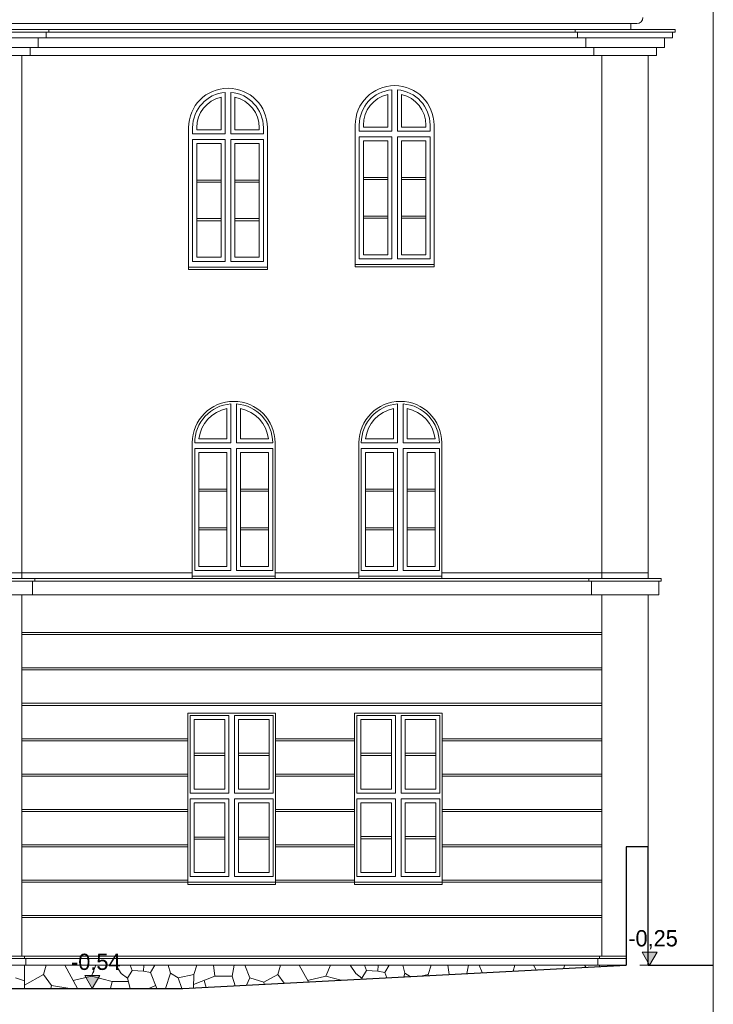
# Model space of a CAD drawing. Extents: x -394022 to -71759, y -12022 to 18278.
# Tile 21 of 91: x -275076 to -266544, y -4185 to 7930. Entities that reach past the tile are written whole.
import ezdxf

# ---------------------------------------------------------------- set-up
doc = ezdxf.new("R2010")
doc.units = 0
doc.header["$MEASUREMENT"] = 0
for name, color, linetype, lineweight in [('ARCH TABELA_Nr_Pióra__21', 7, 'Continuous', 13), ('Arch wymiary_Nr_Pióra__21', 7, 'Continuous', 13), ('INWENT DACH_Nr_Pióra__21', 7, 'Continuous', 13), ('INWENT ODWODNIENIE_Nr_Pióra__5', 7, 'Continuous', 13), ('INWENT TEREN_Nr_Pióra__1', 7, 'Continuous', 25), ('INWENT. DRZWI_Nr_Pióra__21', 7, 'Continuous', 13), ('INWENT. OKNA_Nr_Pióra__21', 7, 'Continuous', 13), ('INWENT.ŚCIANY_Nr_Pióra__21', 7, 'Continuous', 13)]:
    doc.layers.add(name, color=color, linetype=linetype, lineweight=lineweight)
doc.layers.add('Arch wymiary', color=7, linetype='Continuous')
doc.layers.add('INWENT.ŚCIANY_Nr_Pióra__2', color=7, linetype='Continuous', lineweight=13, true_color=0x7f7f7f)
doc.styles.add('GENERATED_STYLE_1', font='txt')

# ---------------------------------------------------------------- blocks, each defined once
blk = doc.blocks.new('Wymiary_13', base_point=(-267327, -3702))
at = {"layer": 'Arch wymiary_Nr_Pióra__21', "linetype": 'Continuous'}
blk.add_hatch(color=256, dxfattribs=at).paths.add_polyline_path([(-267327, -3702), (-267420, -3542), (-267234, -3542)], flags=0)
for p, q in [((-267327, -3702), (-267420, -3542)), ((-267420, -3542), (-267234, -3542)), ((-267234, -3542), (-267327, -3702)), ((-267327, -3702), (-267447, -3702)), ((-267327, -3702), (-267207, -3702))]:
    blk.add_line(p, q, dxfattribs=at)
at = {"layer": 'Arch wymiary_Nr_Pióra__21', "insert": (-267590, -3510), "char_height": 200, "attachment_point": 7, "style": 'GENERATED_STYLE_1'}
blk.add_mtext('{-0,25}', dxfattribs=at)
blk = doc.blocks.new('Wymiary_14', base_point=(-274183, -3992))
at = {"layer": 'Arch wymiary_Nr_Pióra__21', "linetype": 'Continuous'}
blk.add_hatch(color=256, dxfattribs=at).paths.add_polyline_path([(-274183, -3992), (-274276, -3832), (-274090, -3832)], flags=0)
for p, q in [((-274183, -3992), (-274276, -3832)), ((-274276, -3832), (-274090, -3832)), ((-274090, -3832), (-274183, -3992)), ((-274183, -3992), (-274303, -3992)), ((-274183, -3992), (-274063, -3992))]:
    blk.add_line(p, q, dxfattribs=at)
at = {"layer": 'Arch wymiary_Nr_Pióra__21', "insert": (-274445, -3800), "char_height": 200, "attachment_point": 7, "style": 'GENERATED_STYLE_1'}
blk.add_mtext('{-0,54}', dxfattribs=at)

msp = doc.modelspace()

# ---------------------------------------------------------------- linework, layer by layer
at = {"layer": 'ARCH TABELA_Nr_Pióra__21', "linetype": 'Continuous'}
msp.add_line((-266543.7, 18278.4), (-266543.7, -11421.6), dxfattribs=at)
at = {"layer": 'INWENT DACH_Nr_Pióra__21', "linetype": 'Continuous'}
msp.add_line((-267558.7, 7882.6), (-267558.7, 7808.2), dxfattribs=at)
at = {"layer": 'INWENT ODWODNIENIE_Nr_Pióra__5', "linetype": 'Continuous'}
msp.add_line((-267483.7, 7882.6), (-279378.7, 7882.6), dxfattribs=at)
msp.add_arc((-267483.7, 7958.2), 75, 270, 359.54221, dxfattribs=at)
at = {"layer": 'INWENT TEREN_Nr_Pióra__1', "linetype": 'Continuous'}
for p, q in [((-267343.7, -2246.8), (-267613.7, -2246.8)), ((-267613.7, -2246.8), (-267613.7, -3701.8)), ((-267343.7, -3701.8), (-267343.7, -2246.8)), ((-273068.7, -3991.8), (-267613.7, -3701.8)), ((-267343.7, -3701.8), (-266543.7, -3701.8)), ((-276368.7, -3991.8), (-273068.7, -3991.8))]:
    msp.add_line(p, q, dxfattribs=at)
at = {"layer": 'INWENT. DRZWI_Nr_Pióra__21', "linetype": 'Continuous'}
for p, q in [((-272978.7, -1586.8), (-272978.7, -631.8)), ((-272503.7, -631.8), (-272978.7, -631.8)), ((-272928.7, -1536.8), (-272928.7, -681.8)), ((-272553.7, -681.8), (-272928.7, -681.8)), ((-272553.7, -1536.8), (-272553.7, -681.8)), ((-272503.7, -1586.8), (-272503.7, -631.8)), ((-271958.7, -631.8), (-272433.7, -631.8)), ((-272433.7, -1586.8), (-272433.7, -631.8)), ((-272383.7, -1536.8), (-272383.7, -681.8)), ((-272008.7, -681.8), (-272383.7, -681.8)), ((-272008.7, -1536.8), (-272008.7, -681.8)), ((-271958.7, -1586.8), (-271958.7, -631.8)), ((-270928.7, -1586.8), (-270928.7, -631.8)), ((-270453.7, -631.8), (-270928.7, -631.8)), ((-270878.7, -1536.8), (-270878.7, -681.8)), ((-270503.7, -681.8), (-270878.7, -681.8)), ((-270503.7, -1536.8), (-270503.7, -681.8)), ((-270453.7, -1586.8), (-270453.7, -631.8)), ((-270383.7, -1586.8), (-270383.7, -631.8)), ((-269908.7, -631.8), (-270383.7, -631.8)), ((-270333.7, -1536.8), (-270333.7, -681.8)), ((-269958.7, -681.8), (-270333.7, -681.8)), ((-269958.7, -1536.8), (-269958.7, -681.8)), ((-269908.7, -1586.8), (-269908.7, -631.8)), ((-272553.7, -1096.3), (-272928.7, -1096.3)), ((-272553.7, -1122.3), (-272928.7, -1122.3)), ((-272008.7, -1096.3), (-272383.7, -1096.3)), ((-272008.7, -1122.3), (-272383.7, -1122.3)), ((-270503.7, -1096.3), (-270878.7, -1096.3)), ((-270503.7, -1122.3), (-270878.7, -1122.3)), ((-269958.7, -1096.3), (-270333.7, -1096.3)), ((-269958.7, -1122.3), (-270333.7, -1122.3)), ((-272553.7, -1536.8), (-272928.7, -1536.8)), ((-272008.7, -1536.8), (-272383.7, -1536.8)), ((-270503.7, -1536.8), (-270878.7, -1536.8)), ((-269958.7, -1536.8), (-270333.7, -1536.8)), ((-272503.7, -1586.8), (-272978.7, -1586.8)), ((-272978.7, -1656.8), (-272978.7, -2611.8)), ((-272503.7, -1656.8), (-272978.7, -1656.8)), ((-272503.7, -1656.8), (-272503.7, -2611.8)), ((-271958.7, -1586.8), (-272433.7, -1586.8)), ((-271958.7, -1656.8), (-272433.7, -1656.8)), ((-272433.7, -1656.8), (-272433.7, -2611.8)), ((-271958.7, -1656.8), (-271958.7, -2611.8)), ((-270453.7, -1586.8), (-270928.7, -1586.8)), ((-270928.7, -1656.8), (-270928.7, -2611.8)), ((-270453.7, -1656.8), (-270928.7, -1656.8)), ((-270453.7, -1656.8), (-270453.7, -2611.8)), ((-269908.7, -1586.8), (-270383.7, -1586.8)), ((-269908.7, -1656.8), (-270383.7, -1656.8)), ((-270383.7, -1656.8), (-270383.7, -2611.8)), ((-269908.7, -1656.8), (-269908.7, -2611.8)), ((-272928.7, -1706.8), (-272928.7, -2561.8)), ((-272553.7, -1706.8), (-272928.7, -1706.8)), ((-272553.7, -1706.8), (-272553.7, -2561.8)), ((-272383.7, -1706.8), (-272383.7, -2561.8)), ((-272008.7, -1706.8), (-272383.7, -1706.8)), ((-272008.7, -1706.8), (-272008.7, -2561.8)), ((-270878.7, -1706.8), (-270878.7, -2561.8)), ((-270503.7, -1706.8), (-270878.7, -1706.8)), ((-270503.7, -1706.8), (-270503.7, -2561.8)), ((-270333.7, -1706.8), (-270333.7, -2561.8)), ((-269958.7, -1706.8), (-270333.7, -1706.8)), ((-269958.7, -1706.8), (-269958.7, -2561.8)), ((-272553.7, -2128.3), (-272928.7, -2128.3)), ((-272553.7, -2154.3), (-272928.7, -2154.3)), ((-272008.7, -2128.3), (-272383.7, -2128.3)), ((-272008.7, -2154.3), (-272383.7, -2154.3)), ((-270503.7, -2121.3), (-270878.7, -2121.3)), ((-270503.7, -2147.3), (-270878.7, -2147.3)), ((-269958.7, -2121.3), (-270333.7, -2121.3)), ((-269958.7, -2147.3), (-270333.7, -2147.3)), ((-272503.7, -2611.8), (-272978.7, -2611.8)), ((-272553.7, -2561.8), (-272928.7, -2561.8)), ((-271958.7, -2611.8), (-272433.7, -2611.8)), ((-272008.7, -2561.8), (-272383.7, -2561.8)), ((-270453.7, -2611.8), (-270928.7, -2611.8)), ((-270503.7, -2561.8), (-270878.7, -2561.8)), ((-269908.7, -2611.8), (-270383.7, -2611.8)), ((-269958.7, -2561.8), (-270333.7, -2561.8))]:
    msp.add_line(p, q, dxfattribs=at)
at = {"layer": 'INWENT. OKNA_Nr_Pióra__21', "linetype": 'Continuous'}
for p, q in [((-272548.7, 6526.3), (-272548.7, 7034.9)), ((-272478.7, 6526.3), (-272478.7, 7034.9)), ((-270498.7, 6558.2), (-270498.7, 7066.8)), ((-270428.7, 6558.2), (-270428.7, 7066.8)), ((-272598.7, 6576.3), (-272598.7, 6976.8)), ((-272428.7, 6576.3), (-272428.7, 6976.8)), ((-270548.7, 6608.2), (-270548.7, 7008.7)), ((-270378.7, 6608.2), (-270378.7, 7008.7)), ((-272948.7, 6526.3), (-272948.7, 6601.3)), ((-272898.7, 6601.3), (-272898.7, 6576.3)), ((-272598.7, 6576.3), (-272895.8, 6576.3)), ((-272428.7, 6576.3), (-272128.7, 6576.3)), ((-272128.7, 6601.3), (-272128.7, 6576.3)), ((-272078.7, 6526.3), (-272078.7, 6601.3)), ((-270898.7, 6558.2), (-270898.7, 6633.2)), ((-270498.7, 6558.2), (-270898.7, 6558.2)), ((-270848.7, 6633.2), (-270848.7, 6608.2)), ((-270548.7, 6608.2), (-270845.8, 6608.2)), ((-270428.7, 6558.2), (-270028.7, 6558.2)), ((-270378.7, 6608.2), (-270078.7, 6608.2)), ((-270078.7, 6633.2), (-270078.7, 6608.2)), ((-270028.7, 6558.2), (-270028.7, 6633.2)), ((-272548.7, 6526.3), (-272948.7, 6526.3)), ((-272948.7, 4956.3), (-272948.7, 6456.3)), ((-272548.7, 6456.3), (-272948.7, 6456.3)), ((-272548.7, 4956.3), (-272548.7, 6456.3)), ((-272478.7, 6526.3), (-272078.7, 6526.3)), ((-272478.7, 4956.3), (-272478.7, 6456.3)), ((-272478.7, 6456.3), (-272078.7, 6456.3)), ((-272078.7, 4956.3), (-272078.7, 6456.3)), ((-270898.7, 4988.2), (-270898.7, 6488.2)), ((-270498.7, 6488.2), (-270898.7, 6488.2)), ((-270548.7, 6438.2), (-270848.7, 6438.2)), ((-270848.7, 5038.2), (-270848.7, 6438.2)), ((-270548.7, 5038.2), (-270548.7, 6438.2)), ((-270498.7, 4988.2), (-270498.7, 6488.2)), ((-270428.7, 4988.2), (-270428.7, 6488.2)), ((-270428.7, 6488.2), (-270028.7, 6488.2)), ((-270378.7, 6438.2), (-270078.7, 6438.2)), ((-270378.7, 5038.2), (-270378.7, 6438.2)), ((-270078.7, 5038.2), (-270078.7, 6438.2)), ((-270028.7, 4988.2), (-270028.7, 6488.2)), ((-272598.7, 6406.3), (-272898.7, 6406.3)), ((-272898.7, 5006.3), (-272898.7, 6406.3)), ((-272598.7, 5006.3), (-272598.7, 6406.3)), ((-272428.7, 6406.3), (-272128.7, 6406.3)), ((-272428.7, 5006.3), (-272428.7, 6406.3)), ((-272128.7, 5006.3), (-272128.7, 6406.3)), ((-272598.7, 5956.3), (-272898.7, 5956.3)), ((-272428.7, 5956.3), (-272128.7, 5956.3)), ((-270548.7, 5988.2), (-270848.7, 5988.2)), ((-270548.7, 5962.2), (-270848.7, 5962.2)), ((-270378.7, 5988.2), (-270078.7, 5988.2)), ((-270378.7, 5962.2), (-270078.7, 5962.2)), ((-272598.7, 5930.3), (-272898.7, 5930.3)), ((-272428.7, 5930.3), (-272128.7, 5930.3)), ((-272598.7, 5482.3), (-272898.7, 5482.3)), ((-272598.7, 5456.3), (-272898.7, 5456.3)), ((-272428.7, 5482.3), (-272128.7, 5482.3)), ((-272428.7, 5456.3), (-272128.7, 5456.3)), ((-270548.7, 5514.2), (-270848.7, 5514.2)), ((-270548.7, 5488.2), (-270848.7, 5488.2)), ((-270378.7, 5514.2), (-270078.7, 5514.2)), ((-270378.7, 5488.2), (-270078.7, 5488.2)), ((-272598.7, 5006.3), (-272898.7, 5006.3)), ((-272428.7, 5006.3), (-272128.7, 5006.3)), ((-270498.7, 4988.2), (-270898.7, 4988.2)), ((-270548.7, 5038.2), (-270848.7, 5038.2)), ((-270428.7, 4988.2), (-270028.7, 4988.2)), ((-270378.7, 5038.2), (-270078.7, 5038.2)), ((-272548.7, 4956.3), (-272948.7, 4956.3)), ((-272478.7, 4956.3), (-272078.7, 4956.3)), ((-272478.7, 2723.2), (-272478.7, 3201.9)), ((-272408.7, 2723.2), (-272408.7, 3201.9)), ((-270428.7, 2723.2), (-270428.7, 3201.9)), ((-270358.7, 2723.2), (-270358.7, 3201.9)), ((-272528.7, 2773.2), (-272528.7, 3144.7)), ((-272358.7, 2773.2), (-272358.7, 3144.7)), ((-270478.7, 2773.2), (-270478.7, 3144.7)), ((-270308.7, 2773.2), (-270308.7, 3144.7)), ((-272478.7, 2723.2), (-272923.7, 2723.2)), ((-272528.7, 2773.2), (-272870.8, 2773.2)), ((-272408.7, 2723.2), (-271963.7, 2723.2)), ((-272358.7, 2773.2), (-272016.7, 2773.2)), ((-270428.7, 2723.2), (-270873.7, 2723.2)), ((-270478.7, 2773.2), (-270820.8, 2773.2)), ((-270358.7, 2723.2), (-269913.7, 2723.2)), ((-270308.7, 2773.2), (-269966.7, 2773.2)), ((-272923.7, 1153.2), (-272923.7, 2653.2)), ((-272478.7, 2653.2), (-272923.7, 2653.2)), ((-272528.7, 2603.2), (-272873.7, 2603.2)), ((-272873.7, 1203.2), (-272873.7, 2603.2)), ((-272528.7, 1203.2), (-272528.7, 2603.2)), ((-272478.7, 1153.2), (-272478.7, 2653.2)), ((-272408.7, 1153.2), (-272408.7, 2653.2)), ((-272408.7, 2653.2), (-271963.7, 2653.2)), ((-272358.7, 2603.2), (-272013.7, 2603.2)), ((-272358.7, 1203.2), (-272358.7, 2603.2)), ((-272013.7, 1203.2), (-272013.7, 2603.2)), ((-271963.7, 1153.2), (-271963.7, 2653.2)), ((-270873.7, 1153.2), (-270873.7, 2653.2)), ((-270428.7, 2653.2), (-270873.7, 2653.2)), ((-270478.7, 2603.2), (-270823.7, 2603.2)), ((-270823.7, 1203.2), (-270823.7, 2603.2)), ((-270478.7, 1203.2), (-270478.7, 2603.2)), ((-270428.7, 1153.2), (-270428.7, 2653.2)), ((-270358.7, 1153.2), (-270358.7, 2653.2)), ((-270358.7, 2653.2), (-269913.7, 2653.2)), ((-270308.7, 2603.2), (-269963.7, 2603.2)), ((-270308.7, 1203.2), (-270308.7, 2603.2)), ((-269963.7, 1203.2), (-269963.7, 2603.2)), ((-269913.7, 1153.2), (-269913.7, 2653.2)), ((-272528.7, 2153.2), (-272873.7, 2153.2)), ((-272528.7, 2127.2), (-272873.7, 2127.2)), ((-272358.7, 2153.2), (-272013.7, 2153.2)), ((-272358.7, 2127.2), (-272013.7, 2127.2)), ((-270478.7, 2153.2), (-270823.7, 2153.2)), ((-270478.7, 2127.2), (-270823.7, 2127.2)), ((-270308.7, 2153.2), (-269963.7, 2153.2)), ((-270308.7, 2127.2), (-269963.7, 2127.2)), ((-272528.7, 1679.2), (-272873.7, 1679.2)), ((-272528.7, 1653.2), (-272873.7, 1653.2)), ((-272358.7, 1679.2), (-272013.7, 1679.2)), ((-272358.7, 1653.2), (-272013.7, 1653.2)), ((-270478.7, 1679.2), (-270823.7, 1679.2)), ((-270478.7, 1653.2), (-270823.7, 1653.2)), ((-270308.7, 1679.2), (-269963.7, 1679.2)), ((-270308.7, 1653.2), (-269963.7, 1653.2)), ((-272478.7, 1153.2), (-272923.7, 1153.2)), ((-272528.7, 1203.2), (-272873.7, 1203.2)), ((-272408.7, 1153.2), (-271963.7, 1153.2)), ((-272358.7, 1203.2), (-272013.7, 1203.2)), ((-270428.7, 1153.2), (-270873.7, 1153.2)), ((-270478.7, 1203.2), (-270823.7, 1203.2)), ((-270358.7, 1153.2), (-269913.7, 1153.2)), ((-270308.7, 1203.2), (-269963.7, 1203.2)), ((-272953.7, 1083.2), (-271933.7, 1083.2)), ((-270903.7, 1083.2), (-269883.7, 1083.2))]:
    msp.add_line(p, q, dxfattribs=at)
for centre, radius, start, end in [((-272513.7, 6601.3), 435, 94.61499, 180), ((-272513.7, 6601.3), 435, 0, 85.38501), ((-270463.7, 6633.2), 435, 94.61499, 180), ((-270463.7, 6633.2), 435, 0, 85.38501), ((-272513.7, 6601.3), 385, 102.7548, 180), ((-272513.7, 6601.3), 385, 0, 77.2452), ((-270463.7, 6633.2), 385, 102.7548, 180), ((-270463.7, 6633.2), 385, 0, 77.2452), ((-272443.7, 2723.2), 480, 94.18153, 180), ((-272443.7, 2723.2), 480, 0, 85.81847), ((-270393.7, 2723.2), 480, 94.18153, 180), ((-270393.7, 2723.2), 480, 0, 85.81847), ((-272443.7, 2723.2), 430, 101.401, 173.32259), ((-272443.7, 2723.2), 430, 6.67741, 78.599), ((-270393.7, 2723.2), 430, 101.401, 173.32259), ((-270393.7, 2723.2), 430, 6.67741, 78.599)]:
    msp.add_arc(centre, radius, start, end, dxfattribs=at)
at = {"layer": 'INWENT.ŚCIANY_Nr_Pióra__2', "linetype": 'Continuous'}
for p, q in [((-274752.1, -3701.8), (-274783.4, -3819.7)), ((-274522, -3701.8), (-274364.3, -3991.8)), ((-274192.6, -3840.7), (-274138.5, -3702.5)), ((-273895, -3701.8), (-273826.2, -3806.6)), ((-273693.7, -3768.8), (-273716.9, -3701.8)), ((-273550.9, -3701.8), (-273553.1, -3776.9)), ((-273412.8, -3701.8), (-273466.5, -3793.1)), ((-273220.1, -3803.5), (-273247.9, -3701.8)), ((-272896.9, -3701.8), (-272933.5, -3819.8)), ((-272692.3, -3701.8), (-272674.9, -3840.7)), ((-272464, -3838), (-272438.8, -3701.8)), ((-272307, -3701.8), (-272243.8, -3859.8)), ((-271868.5, -3701.8), (-271899.7, -3819.7)), ((-271638.3, -3701.8), (-271525.3, -3909.8)), ((-271308.9, -3840.7), (-271254.8, -3702.5)), ((-271011.3, -3701.8), (-270942.5, -3806.6)), ((-270810, -3768.8), (-270833.2, -3701.8)), ((-270667.2, -3701.8), (-270669.4, -3776.9)), ((-270529.1, -3701.8), (-270582.9, -3793.1)), ((-270336.5, -3803.5), (-270364.2, -3701.8)), ((-270013.2, -3701.8), (-270049.8, -3819.8)), ((-269808.6, -3701.8), (-269794.1, -3817.7)), ((-269574.4, -3806.1), (-269555.2, -3701.8)), ((-269423.3, -3701.8), (-269385.7, -3796)), ((-268984.8, -3701.8), (-269004.4, -3775.7)), ((-268754.7, -3701.8), (-268722.6, -3760.8)), ((-268387, -3742.9), (-268371.1, -3702.5)), ((-268127.6, -3701.8), (-268110.3, -3728.2)), ((-275018.7, -3894.5), (-275127.5, -3859.8)), ((-274783.4, -3819.7), (-275018.7, -3948.5)), ((-274783.4, -3819.7), (-274686, -3952.2)), ((-274417.7, -3893.6), (-274192.6, -3840.7)), ((-274192.6, -3840.7), (-273938.4, -3905.6)), ((-273826.2, -3806.6), (-273750.5, -3863.4)), ((-273750.5, -3863.4), (-273693.7, -3768.8)), ((-273750.5, -3863.4), (-273717.9, -3991.8)), ((-273553.1, -3776.9), (-273693.7, -3768.8)), ((-273553.1, -3776.9), (-273466.5, -3793.1)), ((-273466.5, -3793.1), (-273390.6, -3991.8)), ((-273220.1, -3803.5), (-273281.8, -3991.8)), ((-273128.2, -3860.3), (-273220.1, -3803.5)), ((-272933.5, -3819.8), (-273128.2, -3860.3)), ((-273082.7, -3991.8), (-273128.2, -3860.3)), ((-272933.5, -3819.8), (-272938.2, -3984.9)), ((-272674.9, -3840.7), (-272936.2, -3943.5)), ((-272674.9, -3840.7), (-272464, -3838)), ((-272464, -3838), (-272424.9, -3957.6)), ((-272243.8, -3859.8), (-272287.1, -3950.3)), ((-272072.8, -3914.4), (-272243.8, -3859.8)), ((-271899.7, -3819.7), (-272072.8, -3914.4)), ((-271899.7, -3819.7), (-271822, -3925.5)), ((-271534.1, -3893.6), (-271308.9, -3840.7)), ((-271308.9, -3840.7), (-271122.3, -3888.3)), ((-270942.5, -3806.6), (-270866.8, -3863.4)), ((-270866.8, -3863.4), (-270810, -3768.8)), ((-270866.8, -3863.4), (-270864, -3874.6)), ((-270669.4, -3776.9), (-270810, -3768.8)), ((-270669.4, -3776.9), (-270582.9, -3793.1)), ((-270582.9, -3793.1), (-270557.9, -3858.3)), ((-270336.5, -3803.5), (-270350.8, -3847.3)), ((-270272.3, -3843.2), (-270336.5, -3803.5)), ((-270049.8, -3819.8), (-270124.4, -3835.3)), ((-270049.8, -3819.8), (-270050.1, -3831.3)), ((-274693.3, -3991.8), (-274686, -3952.2)), ((-274686, -3952.2), (-274458.7, -3991.8)), ((-273938.4, -3905.6), (-273961.2, -3991.8)), ((-273938.4, -3905.6), (-273739.8, -3905.6)), ((-273405.7, -3952.3), (-273488.2, -3991.8)), ((-273404.8, -3952.3), (-273405.7, -3952.3)), ((-272782.5, -3976.6), (-272805.6, -3892.1)), ((-272072.8, -3914.4), (-272069.7, -3938.7))]:
    msp.add_line(p, q, dxfattribs=at)
at = {"layer": 'INWENT.ŚCIANY_Nr_Pióra__21', "linetype": 'Continuous'}
for p, q in [((-267013.7, 7808.2), (-306738.7, 7808.2)), ((-267013.7, 7778.2), (-306738.7, 7778.2)), ((-274748.7, 7808.2), (-275918.7, 7808.2)), ((-274748.7, 7708.2), (-274748.7, 7778.2)), ((-274718.7, 7778.2), (-274718.7, 7808.2)), ((-268243.7, 7778.2), (-268243.7, 7808.2)), ((-267043.7, 7808.2), (-268213.7, 7808.2)), ((-268213.7, 7708.2), (-268213.7, 7778.2)), ((-267043.7, 7708.2), (-267043.7, 7778.2)), ((-267013.7, 7778.2), (-267013.7, 7808.2)), ((-267013.7, 7778.2), (-267013.7, 7808.2)), ((-267043.7, 7708.2), (-306738.7, 7708.2)), ((-275918.7, 7708.2), (-274748.7, 7708.2)), ((-274848.7, 7588.2), (-274848.7, 7708.2)), ((-268213.7, 7708.2), (-267043.7, 7708.2)), ((-268113.7, 7588.2), (-268113.7, 7708.2)), ((-267143.7, 7588.2), (-267143.7, 7708.2)), ((-267143.7, 7588.2), (-306738.7, 7588.2)), ((-275818.7, 7588.2), (-274848.7, 7588.2)), ((-274948.7, 7488.2), (-274948.7, 7588.2)), ((-268113.7, 7588.2), (-267143.7, 7588.2)), ((-268013.7, 7488.2), (-268013.7, 7588.2)), ((-267243.7, 7488.2), (-267243.7, 7588.2)), ((-267243.7, 7488.2), (-279378.7, 7488.2)), ((-275718.7, 7488.2), (-274948.7, 7488.2)), ((-275048.7, 1053.2), (-275048.7, 7488.2)), ((-268013.7, 7488.2), (-267243.7, 7488.2)), ((-267913.7, 7488.2), (-267913.7, 1053.2)), ((-267343.7, 7488.2), (-267343.7, 1053.2)), ((-272998.7, 6601.3), (-272998.7, 4856.3)), ((-272028.7, 6601.3), (-272028.7, 4856.3)), ((-270948.7, 6633.2), (-270948.7, 4888.2)), ((-269978.7, 6633.2), (-269978.7, 4888.2)), ((-272998.7, 4886.3), (-272028.7, 4886.3)), ((-272998.7, 4856.3), (-272028.7, 4856.3)), ((-270948.7, 4918.2), (-269978.7, 4918.2)), ((-270948.7, 4888.2), (-269978.7, 4888.2)), ((-272953.7, 2723.2), (-272953.7, 1053.2)), ((-271933.7, 2723.2), (-271933.7, 1053.2)), ((-270903.7, 2723.2), (-270903.7, 1053.2)), ((-269883.7, 2723.2), (-269883.7, 1053.2)), ((-272953.7, 1123.2), (-275618.7, 1123.2)), ((-270903.7, 1123.2), (-271933.7, 1123.2)), ((-267343.7, 1123.2), (-269883.7, 1123.2)), ((-267213.7, 1053.2), (-306798.7, 1053.2)), ((-306798.7, 1023.2), (-267183.7, 1023.2)), ((-274918.7, 853.2), (-274918.7, 1023.2)), ((-274888.7, 1053.2), (-274888.7, 1023.2)), ((-268073.7, 1053.2), (-268073.7, 1023.2)), ((-268043.7, 853.2), (-268043.7, 1023.2)), ((-267183.7, 1053.2), (-267213.7, 1053.2)), ((-267213.7, 853.2), (-267213.7, 1023.2)), ((-267183.7, 1053.2), (-267183.7, 1023.2)), ((-279378.7, 853.2), (-267213.7, 853.2)), ((-275048.7, -3591.8), (-275048.7, 853.2)), ((-267913.7, 853.2), (-267913.7, -3591.8)), ((-267343.7, 853.2), (-267343.7, -3477.7)), ((-267913.7, 388.2), (-275048.7, 388.2)), ((-267913.7, 363.2), (-275048.7, 363.2)), ((-267913.7, -46.8), (-275048.7, -46.8)), ((-267913.7, -71.8), (-275048.7, -71.8)), ((-267913.7, -481.8), (-275048.7, -481.8)), ((-267913.7, -506.8), (-275048.7, -506.8)), ((-271928.7, -601.8), (-273008.7, -601.8)), ((-273008.7, -2711.8), (-273008.7, -601.8)), ((-271928.7, -2711.8), (-271928.7, -601.8)), ((-269878.7, -601.8), (-270958.7, -601.8)), ((-270958.7, -2711.8), (-270958.7, -601.8)), ((-269878.7, -2711.8), (-269878.7, -601.8)), ((-273008.7, -916.8), (-275048.7, -916.8)), ((-273008.7, -941.8), (-275048.7, -941.8)), ((-270958.7, -916.8), (-271928.7, -916.8)), ((-270958.7, -941.8), (-271928.7, -941.8)), ((-267913.7, -916.8), (-269878.7, -916.8)), ((-267913.7, -941.8), (-269878.7, -941.8)), ((-273008.7, -1351.8), (-275048.7, -1351.8)), ((-273008.7, -1376.8), (-275048.7, -1376.8)), ((-270958.7, -1351.8), (-271928.7, -1351.8)), ((-270958.7, -1376.8), (-271928.7, -1376.8)), ((-267913.7, -1351.8), (-269878.7, -1351.8)), ((-267913.7, -1376.8), (-269878.7, -1376.8)), ((-273008.7, -1786.8), (-275048.7, -1786.8)), ((-273008.7, -1811.8), (-275048.7, -1811.8)), ((-270958.7, -1786.8), (-271928.7, -1786.8)), ((-270958.7, -1811.8), (-271928.7, -1811.8)), ((-267913.7, -1786.8), (-269878.7, -1786.8)), ((-267913.7, -1811.8), (-269878.7, -1811.8)), ((-273008.7, -2221.8), (-275048.7, -2221.8)), ((-273008.7, -2246.8), (-275048.7, -2246.8)), ((-270958.7, -2221.8), (-271928.7, -2221.8)), ((-270958.7, -2246.8), (-271928.7, -2246.8)), ((-267913.7, -2221.8), (-269878.7, -2221.8)), ((-267913.7, -2246.8), (-269878.7, -2246.8)), ((-273008.7, -2656.8), (-275048.7, -2656.8)), ((-270958.7, -2656.8), (-271928.7, -2656.8)), ((-267913.7, -2656.8), (-269878.7, -2656.8)), ((-273008.7, -2681.8), (-275048.7, -2681.8)), ((-273008.7, -2681.8), (-271928.7, -2681.8)), ((-273008.7, -2711.8), (-271928.7, -2711.8)), ((-270958.7, -2681.8), (-271928.7, -2681.8)), ((-270958.7, -2681.8), (-269878.7, -2681.8)), ((-270958.7, -2711.8), (-269878.7, -2711.8)), ((-267913.7, -2681.8), (-269878.7, -2681.8)), ((-267913.7, -3091.8), (-275048.7, -3091.8)), ((-267913.7, -3116.8), (-275048.7, -3116.8)), ((-267613.7, -3591.8), (-276368.7, -3591.8)), ((-267613.7, -3621.8), (-276368.7, -3621.8)), ((-275048.7, -3591.8), (-275018.7, -3591.8)), ((-275018.7, -3591.8), (-275018.7, -3621.8)), ((-275018.7, -3621.8), (-274998.7, -3621.8)), ((-274998.7, -3621.8), (-274998.7, -3701.8)), ((-267943.7, -3621.8), (-267963.7, -3621.8)), ((-267963.7, -3621.8), (-267963.7, -3701.8)), ((-267913.7, -3591.8), (-267943.7, -3591.8)), ((-267943.7, -3591.8), (-267943.7, -3621.8)), ((-267613.7, -3701.8), (-276368.7, -3701.8)), ((-274998.7, -3701.8), (-275018.7, -3701.8)), ((-275018.7, -3701.8), (-275018.7, -3991.8)), ((-267963.7, -3701.8), (-267913.7, -3701.8)), ((-267943.7, -3701.8), (-267943.7, -3719.4))]:
    msp.add_line(p, q, dxfattribs=at)
for centre, radius in [((-272513.7, 6601.3), 485), ((-270463.7, 6633.2), 485), ((-272443.7, 2723.2), 510), ((-270393.7, 2723.2), 510)]:
    msp.add_arc(centre, radius, 0, 180, dxfattribs=at)

# ---------------------------------------------------------------- block references
at = {"layer": 'Arch wymiary', "linetype": 'Continuous'}
for name, p in [('Wymiary_13', (-267326.9, -3701.8)), ('Wymiary_14', (-274182.8, -3991.8))]:
    msp.add_blockref(name, p, dxfattribs=at)

doc.saveas('drawing.dxf')
